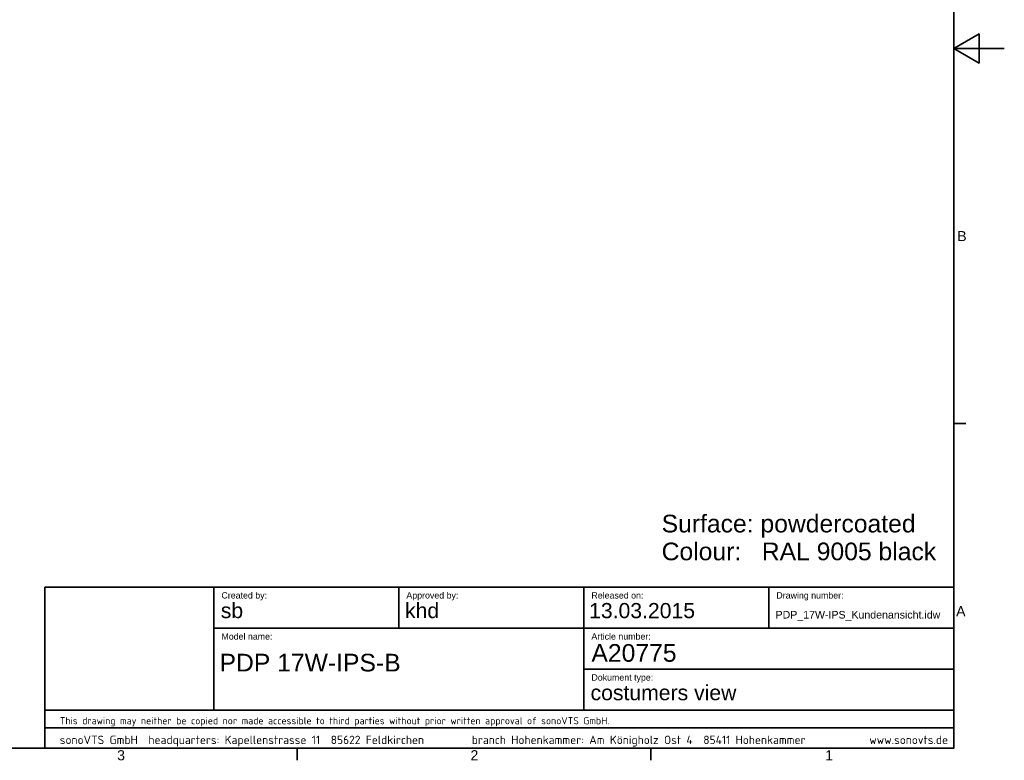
# Model space of a CAD drawing. Header units: millimetres. Extents: x 0 to 2100, y 0 to 1485.
# Tile 25 of 32: x 1125 to 2100, y 38 to 771. Entities that reach past the tile are written whole.
import ezdxf

# ---------------------------------------------------------------- set-up
doc = ezdxf.new("R2010")
doc.units = ezdxf.units.MM
doc.header["$LTSCALE"] = 5
doc.layers.add('Skizziergeometrie(ISO)', color=7, linetype='Continuous', lineweight=35)
doc.layers.add('Symbole(ISO)', color=7, linetype='Continuous', lineweight=18)
doc.styles.add('Aktuell-ISO', font='arial.ttf')
doc.styles.add('Textstil12', font='arial.ttf')
doc.styles.add('Textstil6', font='arial.ttf')
doc.styles.add('Textstil74', font='arial.ttf')

# ---------------------------------------------------------------- blocks, each defined once
blk = doc.blocks.new('Ränder Standardrahmen')
at = {"layer": 'Skizziergeometrie(ISO)'}
for p, q in [((410, 74.25), (412.4, 74.25)), ((280, 10), (280, 7.6)), ((350, 10), (350, 7.6))]:
    blk.add_line(p, q, dxfattribs=at)
at = {"layer": 'Skizziergeometrie(ISO)', "flags": 128}
for points in [[(10, 10), (10, 287), (410, 287), (410, 10), (10, 10)], [(420, 148.5), (410, 148.5), (415, 151.39), (415, 145.61), (410, 148.5)]]:
    blk.add_lwpolyline(points, dxfattribs=at)
at = {"layer": 'Symbole(ISO)', "color": 7, "char_height": 2, "attachment_point": 7, "style": 'Aktuell-ISO'}
for s, insert in [('B', (410.68, 110.37)), ('A', (410.46, 36.12)), ('3', (244.35, 7.57)), ('2', (314.31, 7.6)), ('1', (384.54, 7.6))]:
    blk.add_mtext(s, dxfattribs=dict(at, insert=insert))
blk = doc.blocks.new('Schriftfelder Kundenansicht englisch')
at = {"layer": 'Skizziergeometrie(ISO)'}
for p, q in [((89.84, 95.82), (89.84, 63.94)), ((89.84, 95.82), (269.84, 95.82)), ((123.34, 95.82), (123.34, 71.44)), ((159.96, 95.82), (159.96, 87.69)), ((196.59, 95.82), (196.59, 87.69)), ((233.21, 95.82), (233.21, 87.69)), ((269.84, 63.94), (269.84, 95.82)), ((123.34, 87.69), (269.84, 87.69)), ((196.59, 87.69), (196.59, 71.44)), ((196.59, 79.57), (269.84, 79.57)), ((269.84, 71.44), (89.84, 71.44)), ((89.84, 67.94), (269.84, 67.94)), ((89.84, 63.94), (269.84, 63.94))]:
    blk.add_line(p, q, dxfattribs=at)
at = {"layer": 'Symbole(ISO)', "color": 7, "style": 'Aktuell-ISO'}
for s, insert, char_height, width, attachment_point in [('\\fArial|b0|i0;\\H1.2500;Created by:', (124.84, 94.82), 1.25, 31.1332, 1), ('\\fArial|b0|i0;\\H1.2500;Approved by:', (161.46, 94.82), 1.25, 31.1332, 1), ('\\fArial|b0|i0;\\H1.2500;Released on:', (198.09, 94.82), 1.25, 31.1332, 1), ('\\fArial|b0|i0;\\H1.2500;Drawing number:', (234.71, 94.82), 1.25, 31.1332, 1), ('\\fArial|b0|i0;\\H1.2500;Model name:', (124.84, 86.69), 1.25, 31.1332, 1), ('\\fArial|b0|i0;\\H1.2500;Article number:', (198.09, 86.69), 1.25, 31.1332, 1), ('\\fArial|b0|i0;\\H1.2500;Dokument type:', (198.09, 78.57), 1.25, 31.1332, 1), ('\\fISOCPEUR|b0|i0;\\H1.4000;This drawing may neither be copied nor made accessible to third parties without prior written approval of sonoVTS GmbH.', (92.84, 69.17), 1.4, 243.7378, 4)]:
    blk.add_mtext(s, dxfattribs=dict(at, insert=insert, char_height=char_height, width=width, attachment_point=attachment_point))
at = {"layer": 'Symbole(ISO)', "color": 7, "insert": (92.84, 65.34), "char_height": 1.65, "attachment_point": 4, "style": 'Aktuell-ISO'}
blk.add_mtext('\\fISOCPEUR|b0|i0;\\H1.6500;sonoVTS GmbH\\fISOCPEUR|b0|i0;\\H1.6500;  headquarters: Kapellenstrasse 11  85622 Feldkirchen         branch Hohenkammer: Am Königholz Ost 4  85411 Hohenkammer            www.sonovts.de', dxfattribs=at)
at = {"layer": 'Symbole(ISO)', "color": 7}
for tag, p, height, style in [('KONSTRUKTEUR_001', (124.71, 89.69), 3, 'Textstil74'), ('KONTROLLIERT_VON_001', (161.18, 89.69), 3, 'Textstil74'), ('KONTROLLDATUM_001', (197.63, 89.68), 3, 'Textstil74'), ('DATEINAME_001', (234.55, 89.61), 1.5, 'Textstil6'), ('Artikelnummer_001', (198.09, 81.05), 3.5, 'Textstil12'), ('BAUTEILNUMMER_001', (124.46, 79.13), 3.5, 'Textstil12'), ('costumers_view_001', (197.92, 73.44), 3, 'Textstil74')]:
    blk.add_attdef(tag, p, '', height=height, dxfattribs=dict(at, style=style))

msp = doc.modelspace()

# ---------------------------------------------------------------- block references
at = {"xscale": 5, "yscale": 5, "zscale": 5}
msp.add_blockref('Ränder Standardrahmen', (0, 0), dxfattribs=at)
msp.add_blockref('Schriftfelder Kundenansicht englisch', (700.82, -269.72), dxfattribs=at).add_auto_attribs({'KONSTRUKTEUR_001': 'sb', 'KONTROLLIERT_VON_001': 'khd', 'KONTROLLDATUM_001': '13.03.2015', 'DATEINAME_001': 'PDP_17W-IPS_Kundenansicht.idw', 'BAUTEILNUMMER_001': 'PDP 17W-IPS-B', 'Artikelnummer_001': 'A20775', 'costumers_view_001': 'costumers view'})

# ---------------------------------------------------------------- texts
at = {"layer": 'Symbole(ISO)', "color": 7, "insert": (1760.77, 281.05), "char_height": 17.5, "width": 720.9878, "attachment_point": 1, "line_spacing_factor": 0.944221, "style": 'Aktuell-ISO'}
msp.add_mtext('{\\fArial|b0|i0;\\H17.5000;Surface: powdercoated\\PColour:   RAL 9005 black}', dxfattribs=at)

doc.saveas('drawing.dxf')
